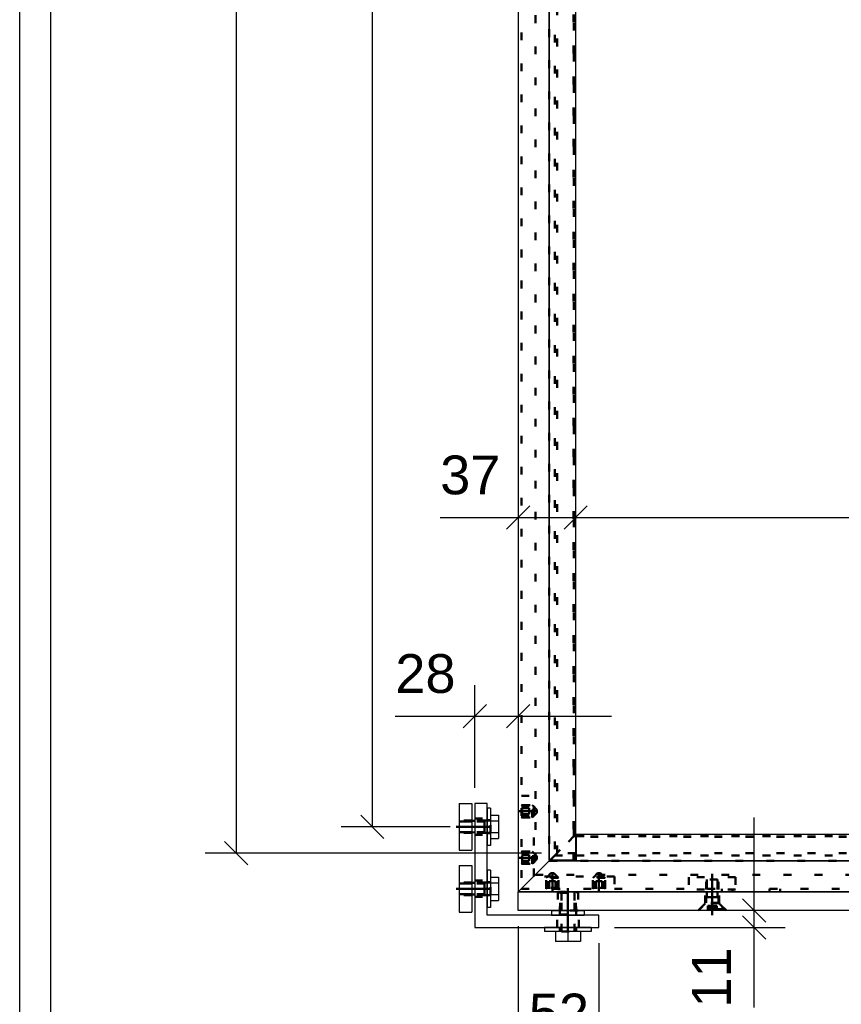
# Model space of a CAD drawing. Header units: millimetres. Extents: x -30 to 390, y -521 to -224.
# Tile 2 of 19: x -25 to 28, y -455 to -391. Entities that reach past the tile are written whole.
import ezdxf

# ---------------------------------------------------------------- set-up
doc = ezdxf.new("R2010")
doc.units = ezdxf.units.MM
doc.linetypes.add('DOT', pattern=[2, 0.5, -1.5])
doc.linetypes.add('STRICHPUNKT2', pattern=[18.5, 10, -4, 0.5, -4])
doc.layers.get('0').update_dxf_attribs({"linetype": 'CONTINUOUS'})
for name, color, linetype in [('DIM49', 4, 'CONTINUOUS'), ('LE_RED', 1, 'CONTINUOUS'), ('TXT_DIM49', 2, 'CONTINUOUS')]:
    doc.layers.add(name, color=color, linetype=linetype)
doc.layers.add('LE_ALL', color=7, linetype='CONTINUOUS', lineweight=50)
doc.styles.add('ARIAL', font='arial.ttf')

# ---------------------------------------------------------------- blocks, each defined once
blk = doc.blocks.new('DINA3_00002', base_point=(383, -513.658))
blk.add_line((-23, -513.658), (-23, -230.658))
blk.add_lwpolyline([(-25, -515.658), (-25, -228.658), (385, -228.658)])
blk = doc.blocks.new('_ZBL0007_00001')
blk.add_blockref('DINA3_00002', (383, -513.658))
blk = doc.blocks.new('1017-1 Connector 90 M8 VERT_00479', base_point=(7.335, -442.494))
at = {"layer": 'LE_ALL', "color": 3, "linetype": 'DOT'}
for p, q in [((7.335, -441.094), (8.135, -441.094)), ((7.335, -441.694), (8.135, -441.694)), ((8.135, -446.294), (8.135, -441.094)), ((7.335, -442.494), (8.135, -442.494)), ((7.335, -444.694), (8.135, -444.694)), ((7.335, -445.494), (8.135, -445.494)), ((13.335, -446.294), (8.135, -446.294)), ((8.935, -447.094), (8.935, -446.294)), ((9.735, -447.094), (9.735, -446.294)), ((11.935, -447.094), (11.935, -446.294)), ((12.735, -447.094), (12.735, -446.294)), ((13.335, -446.294), (13.335, -447.094))]:
    blk.add_line(p, q, dxfattribs=at)
blk = doc.blocks.new('DIN 13-M8_00481', base_point=(8.995, -447.094))
at = {"layer": 'LE_ALL', "color": 3, "linetype": 'DOT'}
for p, q in [((8.935, -447.094), (8.935, -446.294)), ((8.995, -447.094), (8.995, -446.294)), ((9.675, -447.094), (9.675, -446.294)), ((9.735, -447.094), (9.735, -446.294)), ((11.935, -447.094), (11.935, -446.294)), ((11.995, -447.094), (11.995, -446.294)), ((12.675, -447.094), (12.675, -446.294)), ((12.735, -447.094), (12.735, -446.294))]:
    blk.add_line(p, q, dxfattribs=at)
blk = doc.blocks.new('DIN 13-M8_00480')
blk.add_blockref('DIN 13-M8_00481', (8.995, -447.094))
blk = doc.blocks.new('_00483', base_point=(9.335, -447.294))
at = {"layer": 'LE_ALL', "color": 1, "linetype": 'STRICHPUNKT2'}
for p, q in [((7.135, -442.094), (8.335, -442.094)), ((7.135, -445.094), (8.335, -445.094)), ((9.335, -447.294), (9.335, -446.094)), ((12.335, -447.294), (12.335, -446.094))]:
    blk.add_line(p, q, dxfattribs=at)
blk = doc.blocks.new('_00482')
blk.add_blockref('_00483', (9.335, -447.294))
blk = doc.blocks.new('DIN 13-M8_00485', base_point=(7.335, -441.754))
at = {"layer": 'LE_ALL', "color": 3, "linetype": 'DOT'}
for p, q in [((7.335, -441.694), (8.135, -441.694)), ((7.335, -441.754), (8.135, -441.754)), ((7.335, -442.434), (8.135, -442.434)), ((7.335, -442.494), (8.135, -442.494)), ((7.335, -444.694), (8.135, -444.694)), ((7.335, -444.754), (8.135, -444.754)), ((7.335, -445.434), (8.135, -445.434)), ((7.335, -445.494), (8.135, -445.494))]:
    blk.add_line(p, q, dxfattribs=at)
blk = doc.blocks.new('DIN 13-M8_00484')
blk.add_blockref('DIN 13-M8_00485', (7.335, -441.754))
blk = doc.blocks.new('1017-1 Connector 90 M8 VERT_00478')
for name, p in [('1017-1 Connector 90 M8 VERT_00479', (7.335, -442.494)), ('DIN 13-M8_00484', (0, 0)), ('_00482', (0, 0)), ('DIN 13-M8_00480', (0, 0))]:
    blk.add_blockref(name, p)
blk = doc.blocks.new('Stelschroef met punt (ISO 4027 - DIN 914)-M8x10_00487', base_point=(7.835, -442.294))
at = {"layer": 'LE_ALL', "color": 3, "linetype": 'DOT'}
for p, q in [((7.335, -441.754), (8.095, -441.754)), ((7.835, -441.894), (7.335, -441.894)), ((7.835, -442.094), (7.335, -442.094)), ((7.835, -442.294), (7.335, -442.294)), ((8.095, -442.434), (8.095, -441.754)), ((8.095, -441.754), (8.335, -441.994))]:
    blk.add_line(p, q, dxfattribs=at)
for points in [[(7.335, -442.434), (8.095, -442.434), (8.335, -442.194), (8.335, -441.994)], [(7.835, -442.294), (7.835, -442.094), (7.835, -441.894)]]:
    blk.add_lwpolyline(points, dxfattribs=at)
blk = doc.blocks.new('GEWINDE_00489', base_point=(7.335, -441.754))
at = {"layer": 'LE_ALL', "color": 3, "linetype": 'DOT'}
for p, q in [((7.395, -441.694), (7.335, -441.754)), ((7.395, -441.694), (8.035, -441.694)), ((7.395, -442.494), (7.395, -441.694)), ((8.035, -442.494), (8.035, -441.694)), ((8.035, -441.694), (8.095, -441.754)), ((7.335, -441.754), (8.095, -441.754)), ((7.335, -442.434), (8.095, -442.434)), ((7.395, -442.494), (7.335, -442.434))]:
    blk.add_line(p, q, dxfattribs=at)
blk.add_lwpolyline([(7.395, -442.494), (8.035, -442.494), (8.095, -442.434), (8.095, -441.754)], dxfattribs=at)
blk = doc.blocks.new('GEWINDE_00488')
blk.add_blockref('GEWINDE_00489', (7.335, -441.754))
blk = doc.blocks.new('Stelschroef met punt (ISO 4027 - DIN 914)-M8x10_00486')
for name, p in [('GEWINDE_00488', (0, 0)), ('Stelschroef met punt (ISO 4027 - DIN 914)-M8x10_00487', (7.835, -442.294))]:
    blk.add_blockref(name, p)
blk = doc.blocks.new('Stelschroef met punt (ISO 4027 - DIN 914)-M8x10_00491', base_point=(7.835, -445.294))
at = {"layer": 'LE_ALL', "color": 3, "linetype": 'DOT'}
for p, q in [((7.335, -444.754), (8.095, -444.754)), ((8.095, -445.434), (8.095, -444.754)), ((8.095, -444.754), (8.335, -444.994)), ((7.835, -444.894), (7.335, -444.894)), ((7.835, -445.094), (7.335, -445.094)), ((7.835, -445.294), (7.335, -445.294))]:
    blk.add_line(p, q, dxfattribs=at)
for points in [[(7.335, -445.434), (8.095, -445.434), (8.335, -445.194), (8.335, -444.994)], [(7.835, -445.294), (7.835, -445.094), (7.835, -444.894)]]:
    blk.add_lwpolyline(points, dxfattribs=at)
blk = doc.blocks.new('GEWINDE_00493', base_point=(7.335, -444.754))
at = {"layer": 'LE_ALL', "color": 3, "linetype": 'DOT'}
for p, q in [((7.395, -444.694), (7.335, -444.754)), ((7.335, -444.754), (8.095, -444.754)), ((7.395, -444.694), (8.035, -444.694)), ((7.395, -445.494), (7.395, -444.694)), ((8.035, -445.494), (8.035, -444.694)), ((8.035, -444.694), (8.095, -444.754)), ((7.335, -445.434), (8.095, -445.434)), ((7.395, -445.494), (7.335, -445.434))]:
    blk.add_line(p, q, dxfattribs=at)
blk.add_lwpolyline([(7.395, -445.494), (8.035, -445.494), (8.095, -445.434), (8.095, -444.754)], dxfattribs=at)
blk = doc.blocks.new('GEWINDE_00492')
blk.add_blockref('GEWINDE_00493', (7.335, -444.754))
blk = doc.blocks.new('Stelschroef met punt (ISO 4027 - DIN 914)-M8x10_00490')
for name, p in [('GEWINDE_00492', (0, 0)), ('Stelschroef met punt (ISO 4027 - DIN 914)-M8x10_00491', (7.835, -445.294))]:
    blk.add_blockref(name, p)
blk = doc.blocks.new('Stelschroef met punt (ISO 4027 - DIN 914)-M8x10_00495', base_point=(9.535, -446.594))
at = {"layer": 'LE_ALL', "color": 3, "linetype": 'DOT'}
for p, q in [((8.995, -446.334), (9.235, -446.094)), ((9.675, -446.334), (8.995, -446.334)), ((8.995, -447.094), (8.995, -446.334)), ((9.135, -446.594), (9.135, -447.094)), ((9.335, -446.594), (9.335, -447.094)), ((9.535, -446.594), (9.535, -447.094))]:
    blk.add_line(p, q, dxfattribs=at)
for points in [[(9.675, -447.094), (9.675, -446.334), (9.435, -446.094), (9.235, -446.094)], [(9.535, -446.594), (9.335, -446.594), (9.135, -446.594)]]:
    blk.add_lwpolyline(points, dxfattribs=at)
blk = doc.blocks.new('GEWINDE_00497', base_point=(8.995, -447.094))
at = {"layer": 'LE_ALL', "color": 3, "linetype": 'DOT'}
for p, q in [((8.935, -446.394), (8.995, -446.334)), ((9.735, -446.394), (8.935, -446.394)), ((8.935, -447.034), (8.935, -446.394)), ((8.995, -447.094), (8.995, -446.334)), ((9.675, -447.094), (9.675, -446.334)), ((9.735, -447.034), (8.935, -447.034)), ((8.935, -447.034), (8.995, -447.094)), ((9.735, -447.034), (9.675, -447.094))]:
    blk.add_line(p, q, dxfattribs=at)
blk.add_lwpolyline([(9.735, -447.034), (9.735, -446.394), (9.675, -446.334), (8.995, -446.334)], dxfattribs=at)
blk = doc.blocks.new('GEWINDE_00496')
blk.add_blockref('GEWINDE_00497', (8.995, -447.094))
blk = doc.blocks.new('Stelschroef met punt (ISO 4027 - DIN 914)-M8x10_00494')
for name, p in [('Stelschroef met punt (ISO 4027 - DIN 914)-M8x10_00495', (9.535, -446.594)), ('GEWINDE_00496', (0, 0))]:
    blk.add_blockref(name, p)
blk = doc.blocks.new('Stelschroef met punt (ISO 4027 - DIN 914)-M8x10_00499', base_point=(12.535, -446.594))
at = {"layer": 'LE_ALL', "color": 3, "linetype": 'DOT'}
for p, q in [((11.995, -446.334), (12.235, -446.094)), ((12.675, -446.334), (11.995, -446.334)), ((11.995, -447.094), (11.995, -446.334)), ((12.135, -446.594), (12.135, -447.094)), ((12.335, -446.594), (12.335, -447.094)), ((12.535, -446.594), (12.535, -447.094))]:
    blk.add_line(p, q, dxfattribs=at)
for points in [[(12.675, -447.094), (12.675, -446.334), (12.435, -446.094), (12.235, -446.094)], [(12.535, -446.594), (12.335, -446.594), (12.135, -446.594)]]:
    blk.add_lwpolyline(points, dxfattribs=at)
blk = doc.blocks.new('GEWINDE_00501', base_point=(11.995, -447.094))
at = {"layer": 'LE_ALL', "color": 3, "linetype": 'DOT'}
for p, q in [((11.935, -446.394), (11.995, -446.334)), ((12.735, -446.394), (11.935, -446.394)), ((11.935, -447.034), (11.935, -446.394)), ((11.995, -447.094), (11.995, -446.334)), ((12.675, -447.094), (12.675, -446.334)), ((12.735, -447.034), (11.935, -447.034)), ((11.935, -447.034), (11.995, -447.094)), ((12.735, -447.034), (12.675, -447.094))]:
    blk.add_line(p, q, dxfattribs=at)
blk.add_lwpolyline([(12.735, -447.034), (12.735, -446.394), (12.675, -446.334), (11.995, -446.334)], dxfattribs=at)
blk = doc.blocks.new('GEWINDE_00500')
blk.add_blockref('GEWINDE_00501', (11.995, -447.094))
blk = doc.blocks.new('Stelschroef met punt (ISO 4027 - DIN 914)-M8x10_00498')
for name, p in [('Stelschroef met punt (ISO 4027 - DIN 914)-M8x10_00499', (12.535, -446.594)), ('GEWINDE_00500', (0, 0))]:
    blk.add_blockref(name, p)
blk = doc.blocks.new('Hoeklijn + montage_00477')
for name in ['1017-1 Connector 90 M8 VERT_00478', 'Stelschroef met punt (ISO 4027 - DIN 914)-M8x10_00486', 'Stelschroef met punt (ISO 4027 - DIN 914)-M8x10_00490', 'Stelschroef met punt (ISO 4027 - DIN 914)-M8x10_00494', 'Stelschroef met punt (ISO 4027 - DIN 914)-M8x10_00498']:
    blk.add_blockref(name, (0, 0))
blk = doc.blocks.new('Montage_00451')
blk.add_blockref('Hoeklijn + montage_00477', (0, 0))
blk = doc.blocks.new('_D32', base_point=(-12.544, -382.333))
at = {"layer": 'DIM49', "color": 1}
for p, q in [((-11.044, -312.194), (-11.044, -444.794)), ((-11.794, -444.044), (-10.294, -445.544)), ((8.635, -444.794), (-13.044, -444.794))]:
    blk.add_line(p, q, dxfattribs=at)
blk = doc.blocks.new('Gelaagd glas 4.4.1_ matte folie_00554', base_point=(10.835, -312.194))
blk.add_line((10.885, -444.794), (10.835, -444.794))
at = {"layer": 'LE_ALL', "color": 3, "linetype": 'DOT'}
for p, q in [((9.635, -444.794), (9.635, -312.194)), ((10.835, -444.794), (9.635, -444.794))]:
    blk.add_line(p, q, dxfattribs=at)
blk.add_lwpolyline([(76.285, -444.794), (10.885, -444.794)], dxfattribs=at)
blk.add_blockref('_D32', (-12.544, -382.333))
blk = doc.blocks.new('Gelaagd glas 4.4.1_ matte folie_00553')
blk.add_blockref('Gelaagd glas 4.4.1_ matte folie_00554', (10.835, -312.194))
blk = doc.blocks.new('Glas_00552')
blk.add_blockref('Gelaagd glas 4.4.1_ matte folie_00553', (0, 0))
blk = doc.blocks.new('PV-SCHERM PROFIEL 60X37_00557', base_point=(8.235, -446.194))
for p, q in [((10.835, -443.594), (10.885, -443.594)), ((76.285, -443.594), (76.335, -443.594)), ((76.285, -443.708), (76.335, -443.708)), ((9.135, -445.294), (7.135, -447.294)), ((9.185, -445.244), (9.135, -445.294)), ((9.135, -445.294), (78.035, -445.294)), ((76.285, -444.943), (76.335, -444.943)), ((78.035, -445.294), (77.985, -445.244)), ((80.035, -447.294), (78.035, -445.294)), ((7.135, -447.294), (80.035, -447.294))]:
    blk.add_line(p, q)
for points in [[(10.835, -443.708), (10.885, -443.708)], [(10.835, -444.943), (10.885, -444.943)]]:
    blk.add_lwpolyline(points)
at = {"layer": 'LE_ALL', "color": 3, "linetype": 'DOT'}
for p, q in [((10.835, -443.594), (10.721, -443.708)), ((76.449, -443.708), (76.335, -443.594)), ((10.721, -443.708), (9.485, -444.943)), ((76.335, -443.708), (76.449, -443.708)), ((77.684, -444.943), (76.449, -443.708)), ((9.135, -445.294), (78.035, -445.294)), ((9.485, -444.943), (9.185, -445.244)), ((76.335, -444.943), (77.684, -444.943)), ((77.985, -445.244), (77.684, -444.943)), ((8.235, -446.194), (78.935, -446.194)), ((7.335, -447.094), (20.935, -447.094)), ((20.257, -447.294), (20.257, -447.094)), ((20.935, -447.094), (20.935, -447.294)), ((23.335, -447.094), (79.835, -447.094)), ((23.335, -447.094), (23.335, -447.294)), ((24.013, -447.094), (24.013, -447.294))]:
    blk.add_line(p, q, dxfattribs=at)
for points in [[(10.721, -443.708), (10.835, -443.708)], [(10.885, -443.708), (76.285, -443.708)], [(9.485, -444.943), (10.835, -444.943)], [(10.885, -444.943), (76.285, -444.943)]]:
    blk.add_lwpolyline(points, dxfattribs=at)
blk = doc.blocks.new('PV-SCHERM PROFIEL 60X37_00556')
blk.add_blockref('PV-SCHERM PROFIEL 60X37_00557', (8.235, -446.194))
blk = doc.blocks.new('_D15', base_point=(2.101, -421.667))
at = {"layer": 'DIM49', "color": 1}
for p, q in [((6.385, -423.917), (7.885, -422.417)), ((11.585, -422.417), (10.085, -423.917)), ((2.101, -423.167), (16.835, -423.167))]:
    blk.add_line(p, q, dxfattribs=at)
at = {"layer": 'TXT_DIM49', "style": 'ARIAL'}
blk.add_text('37', height=2.5, dxfattribs=at).set_placement((2.101, -421.667))
blk = doc.blocks.new('_D16', base_point=(40.705, -421.667))
at = {"layer": 'DIM49', "color": 1}
for p, q in [((11.585, -422.417), (10.085, -423.917)), ((75.585, -423.917), (77.085, -422.417)), ((10.835, -423.167), (76.335, -423.167))]:
    blk.add_line(p, q, dxfattribs=at)
at = {"layer": 'TXT_DIM49', "style": 'ARIAL'}
blk.add_text('655', height=2.5, dxfattribs=at).set_placement((40.705, -421.667))
blk = doc.blocks.new('PV-SCHERM PROFIEL 60X37_00563', base_point=(8.235, -310.794))
for p, q in [((7.135, -309.694), (7.135, -447.294)), ((9.135, -311.694), (9.135, -445.294)), ((7.135, -447.294), (9.135, -445.294)), ((9.135, -445.294), (9.185, -445.244))]:
    blk.add_line(p, q)
at = {"layer": 'LE_ALL', "color": 3, "linetype": 'DOT'}
for p, q in [((8.235, -310.794), (8.235, -446.194)), ((9.135, -311.694), (9.135, -445.294)), ((9.485, -312.044), (9.485, -444.943)), ((10.721, -313.28), (10.721, -443.708)), ((7.335, -335.894), (7.335, -447.094)), ((10.721, -443.708), (10.835, -443.594)), ((9.485, -444.943), (10.721, -443.708)), ((9.185, -445.244), (9.485, -444.943))]:
    blk.add_line(p, q, dxfattribs=at)
for name, p in [('_D15', (2.101, -421.667)), ('_D16', (40.705, -421.667))]:
    blk.add_blockref(name, p)
blk = doc.blocks.new('PV-SCHERM PROFIEL 60X37_00562')
blk.add_blockref('PV-SCHERM PROFIEL 60X37_00563', (8.235, -310.794))
blk = doc.blocks.new('GLASLAT T.B.V. PV-SCHERM_00568', base_point=(76.285, -443.714))
for q in [(10.885, -443.594), (76.285, -445.294)]:
    blk.add_line((76.285, -443.594), q)
blk.add_lwpolyline([(76.285, -445.294), (10.885, -445.294), (10.885, -443.594)])
at = {"layer": 'LE_ALL', "color": 3, "linetype": 'DOT'}
for p, q in [((76.285, -443.714), (10.885, -443.714)), ((76.285, -443.744), (10.885, -443.744))]:
    blk.add_line(p, q, dxfattribs=at)
blk = doc.blocks.new('GLASLAT T.B.V. PV-SCHERM_00567')
blk.add_blockref('GLASLAT T.B.V. PV-SCHERM_00568', (76.285, -443.714))
blk = doc.blocks.new('GLASLAT T.B.V. PV-SCHERM_00570', base_point=(10.715, -445.244))
for q in [(10.835, -311.744), (9.135, -445.244)]:
    blk.add_line((10.835, -445.244), q)
blk.add_lwpolyline([(9.135, -445.244), (9.135, -311.744), (10.835, -311.744)])
at = {"layer": 'LE_ALL', "color": 3, "linetype": 'DOT'}
for p, q in [((10.685, -445.244), (10.685, -311.744)), ((10.715, -445.244), (10.715, -311.744))]:
    blk.add_line(p, q, dxfattribs=at)
blk = doc.blocks.new('GLASLAT T.B.V. PV-SCHERM_00569')
blk.add_blockref('GLASLAT T.B.V. PV-SCHERM_00570', (10.715, -445.244))
blk = doc.blocks.new('Glaslatten_00564')
for name in ['GLASLAT T.B.V. PV-SCHERM_00569', 'GLASLAT T.B.V. PV-SCHERM_00567']:
    blk.add_blockref(name, (0, 0))
blk = doc.blocks.new('Profielen_00555')
for name in ['PV-SCHERM PROFIEL 60X37_00562', 'Glaslatten_00564', 'PV-SCHERM PROFIEL 60X37_00556']:
    blk.add_blockref(name, (0, 0))
blk = doc.blocks.new('_D18', base_point=(-3.772, -382.333))
at = {"layer": 'DIM49', "color": 1}
for p, q in [((-2.272, -313.894), (-2.272, -443.094)), ((-3.022, -442.344), (-1.522, -443.844)), ((2.735, -443.094), (-4.272, -443.094))]:
    blk.add_line(p, q, dxfattribs=at)
blk = doc.blocks.new('1011 Moerblok M8_00597', base_point=(4.135, -313.494))
blk.add_blockref('_D18', (-3.772, -382.333))
blk = doc.blocks.new('1011 Moerblok M8_00596')
blk.add_blockref('1011 Moerblok M8_00597', (4.135, -313.494))
blk = doc.blocks.new('Montage baluster_00595')
blk.add_blockref('1011 Moerblok M8_00596', (0, 0))
blk = doc.blocks.new('Koppelhoek scherm - 60x37_00581')
blk.add_blockref('Montage baluster_00595', (0, 0))
blk = doc.blocks.new('Ophanging boven_00574')
blk.add_blockref('Koppelhoek scherm - 60x37_00581', (0, 0))
blk = doc.blocks.new('_D11', base_point=(7.815, -456.35))
at = {"layer": 'DIM49', "color": 1}
for p, q in [((7.135, -449.494), (7.135, -459.85)), ((12.335, -450.594), (12.335, -459.85)), ((7.885, -457.1), (6.385, -458.6)), ((11.585, -458.6), (13.085, -457.1)), ((7.135, -457.85), (12.335, -457.85))]:
    blk.add_line(p, q, dxfattribs=at)
at = {"layer": 'TXT_DIM49', "style": 'ARIAL'}
blk.add_text('52', height=2.5, dxfattribs=at).set_placement((7.815, -456.35))
blk = doc.blocks.new('_D12', base_point=(43.305, -456.35))
at = {"layer": 'DIM49', "color": 1}
for p, q in [((80.035, -449.494), (80.035, -459.85)), ((12.335, -450.594), (12.335, -459.85)), ((13.085, -457.1), (11.585, -458.6)), ((79.285, -458.6), (80.785, -457.1)), ((12.335, -457.85), (80.035, -457.85))]:
    blk.add_line(p, q, dxfattribs=at)
at = {"layer": 'TXT_DIM49', "style": 'ARIAL'}
blk.add_text('677', height=2.5, dxfattribs=at).set_placement((43.305, -456.35))
blk = doc.blocks.new('Strip 60x12_00651', base_point=(20.085, -448.029))
blk.add_line((80.035, -447.294), (7.135, -447.294))
blk.add_lwpolyline([(80.035, -448.494), (7.135, -448.494), (7.135, -447.294)])
at = {"layer": 'LE_ALL', "color": 3, "linetype": 'DOT'}
for p, q in [((9.835, -448.494), (9.835, -447.294)), ((10.835, -448.494), (10.835, -447.294)), ((20.085, -448.029), (20.085, -447.294)), ((20.085, -448.029), (19.185, -448.029)), ((20.55, -448.494), (20.085, -448.029))]:
    blk.add_line(p, q, dxfattribs=at)
blk.add_lwpolyline([(18.72, -448.494), (19.185, -448.029), (19.185, -447.294)], dxfattribs=at)
for name, p in [('_D11', (7.815, -456.35)), ('_D12', (43.305, -456.35))]:
    blk.add_blockref(name, p)
blk = doc.blocks.new('DIN 13-M10_00653', base_point=(10.76, -448.494))
at = {"layer": 'LE_ALL', "color": 3, "linetype": 'DOT'}
for p, q in [((9.835, -448.494), (9.835, -447.294)), ((9.91, -448.494), (9.91, -447.294)), ((10.76, -448.494), (10.76, -447.294)), ((10.835, -448.494), (10.835, -447.294))]:
    blk.add_line(p, q, dxfattribs=at)
blk = doc.blocks.new('DIN 13-M10_00652')
blk.add_blockref('DIN 13-M10_00653', (10.76, -448.494))
blk = doc.blocks.new('_00655', base_point=(10.335, -448.744))
at = {"layer": 'LE_ALL', "color": 1, "linetype": 'STRICHPUNKT2'}
for p, q in [((10.335, -448.744), (10.335, -447.044)), ((19.635, -448.794), (19.635, -446.994)), ((43.585, -448.794), (43.585, -446.994)), ((67.535, -448.794), (67.535, -446.994))]:
    blk.add_line(p, q, dxfattribs=at)
blk = doc.blocks.new('_00654')
blk.add_blockref('_00655', (10.335, -448.744))
blk = doc.blocks.new('Strip 60x12_00650')
for name, p in [('Strip 60x12_00651', (20.085, -448.029)), ('DIN 13-M10_00652', (0, 0)), ('_00654', (0, 0))]:
    blk.add_blockref(name, p)
blk = doc.blocks.new('_D13', base_point=(20.835, -454.754))
at = {"layer": 'DIM49', "color": 1}
for p, q in [((22.335, -454.754), (22.335, -442.494)), ((21.585, -447.744), (23.085, -449.244)), ((23.085, -450.344), (21.585, -448.844)), ((13.335, -449.594), (24.335, -449.594))]:
    blk.add_line(p, q, dxfattribs=at)
at = {"layer": 'TXT_DIM49', "style": 'ARIAL'}
blk.add_text('11', height=2.5, rotation=90.00021, dxfattribs=at).set_placement((20.835, -454.754))
blk = doc.blocks.new('_D14', base_point=(-0.792, -434.468))
at = {"layer": 'DIM49', "color": 1}
for p, q in [((4.335, -440.594), (4.335, -433.968)), ((3.585, -436.718), (5.085, -435.218)), ((7.885, -435.218), (6.385, -436.718)), ((-0.792, -435.968), (13.135, -435.968))]:
    blk.add_line(p, q, dxfattribs=at)
at = {"layer": 'TXT_DIM49', "style": 'ARIAL'}
blk.add_text('28', height=2.5, dxfattribs=at).set_placement((-0.792, -434.468))
blk = doc.blocks.new('Hoeklijn 80x80x8_00659', base_point=(4.335, -442.569))
blk.add_lwpolyline([(4.335, -449.594), (12.335, -449.594), (12.335, -448.794), (5.135, -448.794), (5.135, -441.594), (4.335, -441.594)], close=True)
at = {"layer": 'LE_ALL', "color": 3, "linetype": 'DOT'}
for p, q in [((4.335, -442.569), (5.135, -442.569)), ((4.335, -443.619), (5.135, -443.619)), ((4.335, -446.569), (5.135, -446.569)), ((4.335, -447.619), (5.135, -447.619)), ((9.635, -449.594), (9.635, -448.794)), ((11.035, -449.594), (11.035, -448.794))]:
    blk.add_line(p, q, dxfattribs=at)
for name, p in [('_D14', (-0.792, -434.468)), ('_D13', (20.835, -454.754))]:
    blk.add_blockref(name, p)
blk = doc.blocks.new('_00661', base_point=(10.335, -449.894))
at = {"layer": 'LE_ALL', "color": 1, "linetype": 'STRICHPUNKT2'}
for p, q in [((4.072, -443.094), (5.397, -443.094)), ((4.072, -447.094), (5.397, -447.094)), ((10.335, -449.894), (10.335, -448.494))]:
    blk.add_line(p, q, dxfattribs=at)
blk = doc.blocks.new('_00660')
blk.add_blockref('_00661', (10.335, -449.894))
blk = doc.blocks.new('Hoeklijn 80x80x8_00658')
for name, p in [('Hoeklijn 80x80x8_00659', (4.335, -442.569)), ('_00660', (0, 0))]:
    blk.add_blockref(name, p)
blk = doc.blocks.new('Glijlager Skiffy_00665', base_point=(9.81, -447.344))
for p, q in [((9.285, -448.494), (11.385, -448.494)), ((9.285, -448.494), (9.285, -448.794)), ((11.385, -448.494), (11.385, -448.794)), ((9.285, -448.794), (11.385, -448.794))]:
    blk.add_line(p, q)
at = {"layer": 'LE_ALL', "color": 3, "linetype": 'DOT'}
for p, q in [((9.685, -447.294), (10.985, -447.294)), ((9.685, -447.294), (9.685, -448.494)), ((9.76, -447.294), (9.81, -447.344)), ((9.81, -447.344), (10.86, -447.344)), ((9.81, -448.744), (9.81, -447.344)), ((10.91, -447.294), (10.86, -447.344)), ((10.86, -448.744), (10.86, -447.344)), ((10.985, -447.294), (10.985, -448.494)), ((10.985, -448.494), (9.685, -448.494)), ((9.76, -448.794), (9.81, -448.744)), ((9.81, -448.744), (10.86, -448.744)), ((10.91, -448.794), (10.86, -448.744))]:
    blk.add_line(p, q, dxfattribs=at)
blk = doc.blocks.new('Glijlager Skiffy_00664')
blk.add_blockref('Glijlager Skiffy_00665', (9.81, -447.344))
blk = doc.blocks.new('Carrosseriering (ISO 7093)-M10_00667', base_point=(10.86, -449.844))
for p, q in [((8.835, -449.594), (8.835, -449.844)), ((11.835, -449.594), (8.835, -449.594)), ((11.835, -449.844), (8.835, -449.844)), ((11.835, -449.594), (11.835, -449.844))]:
    blk.add_line(p, q)
at = {"layer": 'LE_ALL', "color": 3, "linetype": 'DOT'}
for p, q in [((9.81, -449.844), (9.81, -449.594)), ((10.86, -449.844), (10.86, -449.594))]:
    blk.add_line(p, q, dxfattribs=at)
blk = doc.blocks.new('Carrosseriering (ISO 7093)-M10_00666')
blk.add_blockref('Carrosseriering (ISO 7093)-M10_00667', (10.86, -449.844))
blk = doc.blocks.new('Zeskant tapbout-M10x25 (DIN 933)_00669', base_point=(9.91, -449.844))
for p, q in [((10.335, -449.844), (10.335, -450.484)), ((11.135, -449.844), (10.335, -449.844)), ((11.135, -449.844), (11.135, -450.484)), ((10.335, -450.484), (9.535, -450.484)), ((11.135, -450.484), (10.335, -450.484))]:
    blk.add_line(p, q)
blk.add_lwpolyline([(10.335, -449.844), (9.535, -449.844), (9.535, -450.484)])
at = {"layer": 'LE_ALL', "color": 3, "linetype": 'DOT'}
for p, q in [((9.91, -447.344), (9.91, -449.594)), ((10.76, -447.344), (10.76, -449.594)), ((9.91, -449.594), (9.91, -449.844)), ((9.91, -449.844), (10.76, -449.844)), ((10.76, -449.594), (10.76, -449.844))]:
    blk.add_line(p, q, dxfattribs=at)
blk = doc.blocks.new('Zeskant tapbout-M10x25 (DIN 933)_00668')
blk.add_blockref('Zeskant tapbout-M10x25 (DIN 933)_00669', (9.91, -449.844))
blk = doc.blocks.new('Bev. Tapbout M10x25_00662')
for name in ['Glijlager Skiffy_00664', 'Zeskant tapbout-M10x25 (DIN 933)_00668', 'Carrosseriering (ISO 7093)-M10_00666']:
    blk.add_blockref(name, (0, 0))
blk = doc.blocks.new('1011 Moerblok M8_00672', base_point=(4.135, -446.694))
for p, q in [((3.335, -445.594), (4.135, -445.594)), ((4.135, -445.594), (4.135, -448.594))]:
    blk.add_line(p, q)
blk.add_lwpolyline([(3.335, -445.594), (3.335, -448.594), (4.135, -448.594)])
at = {"layer": 'LE_ALL', "color": 3, "linetype": 'DOT'}
for p, q in [((4.135, -446.694), (3.335, -446.694)), ((4.135, -447.494), (3.335, -447.494))]:
    blk.add_line(p, q, dxfattribs=at)
blk = doc.blocks.new('DIN 13-M8_00674', base_point=(4.135, -447.434))
at = {"layer": 'LE_ALL', "color": 3, "linetype": 'DOT'}
for p, q in [((4.135, -446.694), (3.335, -446.694)), ((4.135, -446.754), (3.335, -446.754)), ((4.135, -447.434), (3.335, -447.434)), ((4.135, -447.494), (3.335, -447.494))]:
    blk.add_line(p, q, dxfattribs=at)
blk = doc.blocks.new('DIN 13-M8_00673')
blk.add_blockref('DIN 13-M8_00674', (4.135, -447.434))
blk = doc.blocks.new('_00676', base_point=(4.335, -447.094))
at = {"layer": 'LE_ALL', "color": 1, "linetype": 'STRICHPUNKT2'}
blk.add_line((4.335, -447.094), (3.135, -447.094), dxfattribs=at)
blk = doc.blocks.new('_00675')
blk.add_blockref('_00676', (4.335, -447.094))
blk = doc.blocks.new('1011 Moerblok M8_00671')
for name, p in [('1011 Moerblok M8_00672', (4.135, -446.694)), ('DIN 13-M8_00673', (0, 0)), ('_00675', (0, 0))]:
    blk.add_blockref(name, p)
blk = doc.blocks.new('Carrosseriering M8 (ISO 7093 _ DIN 9021)_00678', base_point=(5.135, -446.674))
for p, q in [((5.135, -445.894), (5.135, -448.294)), ((5.335, -445.894), (5.135, -445.894)), ((5.335, -445.894), (5.335, -448.294)), ((5.335, -448.294), (5.135, -448.294))]:
    blk.add_line(p, q)
at = {"layer": 'LE_ALL', "color": 3, "linetype": 'DOT'}
for p, q in [((5.135, -446.674), (5.335, -446.674)), ((5.135, -447.514), (5.335, -447.514))]:
    blk.add_line(p, q, dxfattribs=at)
blk = doc.blocks.new('Carrosseriering M8 (ISO 7093 _ DIN 9021)_00677')
blk.add_blockref('Carrosseriering M8 (ISO 7093 _ DIN 9021)_00678', (5.135, -446.674))
blk = doc.blocks.new('Zeskant tapbout-M8x20 (DIN 933)_00680', base_point=(4.96, -446.754))
for p, q in [((5.335, -446.343), (5.865, -446.343)), ((5.335, -446.718), (5.865, -446.718)), ((5.865, -446.343), (5.865, -446.718)), ((5.335, -447.469), (5.335, -447.844)), ((5.335, -447.844), (5.865, -447.844))]:
    blk.add_line(p, q)
for points in [[(5.335, -446.343), (5.335, -446.718), (5.335, -447.469), (5.865, -447.469)], [(5.865, -446.718), (5.865, -447.469), (5.865, -447.844)]]:
    blk.add_lwpolyline(points)
at = {"layer": 'LE_ALL', "color": 3, "linetype": 'DOT'}
for p, q in [((3.335, -446.754), (4.96, -446.754)), ((4.96, -446.754), (4.96, -447.434)), ((5.335, -447.494), (5.335, -446.694)), ((3.335, -447.434), (4.96, -447.434)), ((4.96, -447.494), (5.335, -447.494))]:
    blk.add_line(p, q, dxfattribs=at)
blk.add_lwpolyline([(4.96, -447.494), (4.96, -446.694), (5.335, -446.694)], dxfattribs=at)
blk = doc.blocks.new('GEWINDE_00682', base_point=(4.135, -446.754))
for p, q in [((4.335, -446.694), (4.135, -446.694)), ((4.335, -447.494), (4.135, -447.494))]:
    blk.add_line(p, q)
at = {"layer": 'LE_ALL', "color": 3, "linetype": 'DOT'}
for p, q in [((4.135, -446.694), (3.335, -446.694)), ((4.135, -446.754), (3.335, -446.754)), ((4.96, -446.694), (4.96, -447.494)), ((4.135, -447.434), (3.335, -447.434)), ((4.135, -447.494), (3.335, -447.494))]:
    blk.add_line(p, q, dxfattribs=at)
for points in [[(4.96, -446.694), (4.335, -446.694)], [(4.96, -446.754), (4.335, -446.754)], [(4.96, -447.434), (4.335, -447.434)], [(4.96, -447.494), (4.335, -447.494)]]:
    blk.add_lwpolyline(points, dxfattribs=at)
at = {"layer": 'LE_RED'}
for p, q in [((4.335, -446.754), (4.135, -446.754)), ((4.335, -447.434), (4.135, -447.434))]:
    blk.add_line(p, q, dxfattribs=at)
blk = doc.blocks.new('GEWINDE_00681')
blk.add_blockref('GEWINDE_00682', (4.135, -446.754))
blk = doc.blocks.new('Zeskant tapbout-M8x20 (DIN 933)_00679')
for name, p in [('Zeskant tapbout-M8x20 (DIN 933)_00680', (4.96, -446.754)), ('GEWINDE_00681', (0, 0))]:
    blk.add_blockref(name, p)
blk = doc.blocks.new('Montage baluster_00670')
for name in ['1011 Moerblok M8_00671', 'Carrosseriering M8 (ISO 7093 _ DIN 9021)_00677', 'Zeskant tapbout-M8x20 (DIN 933)_00679']:
    blk.add_blockref(name, (0, 0))
blk = doc.blocks.new('1011 Moerblok M8_00685', base_point=(4.135, -442.694))
for p, q in [((3.335, -441.594), (4.135, -441.594)), ((4.135, -441.594), (4.135, -444.594))]:
    blk.add_line(p, q)
blk.add_lwpolyline([(3.335, -441.594), (3.335, -444.594), (4.135, -444.594)])
at = {"layer": 'LE_ALL', "color": 3, "linetype": 'DOT'}
for p, q in [((4.135, -442.694), (3.335, -442.694)), ((4.135, -443.494), (3.335, -443.494))]:
    blk.add_line(p, q, dxfattribs=at)
blk = doc.blocks.new('DIN 13-M8_00687', base_point=(4.135, -443.434))
at = {"layer": 'LE_ALL', "color": 3, "linetype": 'DOT'}
for p, q in [((4.135, -442.694), (3.335, -442.694)), ((4.135, -442.754), (3.335, -442.754)), ((4.135, -443.434), (3.335, -443.434)), ((4.135, -443.494), (3.335, -443.494))]:
    blk.add_line(p, q, dxfattribs=at)
blk = doc.blocks.new('DIN 13-M8_00686')
blk.add_blockref('DIN 13-M8_00687', (4.135, -443.434))
blk = doc.blocks.new('_00689', base_point=(4.335, -443.094))
at = {"layer": 'LE_ALL', "color": 1, "linetype": 'STRICHPUNKT2'}
blk.add_line((4.335, -443.094), (3.135, -443.094), dxfattribs=at)
blk = doc.blocks.new('_00688')
blk.add_blockref('_00689', (4.335, -443.094))
blk = doc.blocks.new('1011 Moerblok M8_00684')
for name, p in [('1011 Moerblok M8_00685', (4.135, -442.694)), ('DIN 13-M8_00686', (0, 0)), ('_00688', (0, 0))]:
    blk.add_blockref(name, p)
blk = doc.blocks.new('Carrosseriering M8 (ISO 7093 _ DIN 9021)_00691', base_point=(5.135, -442.674))
for p, q in [((5.135, -441.894), (5.135, -444.294)), ((5.335, -441.894), (5.135, -441.894)), ((5.335, -441.894), (5.335, -444.294)), ((5.335, -444.294), (5.135, -444.294))]:
    blk.add_line(p, q)
at = {"layer": 'LE_ALL', "color": 3, "linetype": 'DOT'}
for p, q in [((5.135, -442.674), (5.335, -442.674)), ((5.135, -443.514), (5.335, -443.514))]:
    blk.add_line(p, q, dxfattribs=at)
blk = doc.blocks.new('Carrosseriering M8 (ISO 7093 _ DIN 9021)_00690')
blk.add_blockref('Carrosseriering M8 (ISO 7093 _ DIN 9021)_00691', (5.135, -442.674))
blk = doc.blocks.new('Zeskant tapbout-M8x20 (DIN 933)_00693', base_point=(4.96, -442.754))
for p, q in [((5.335, -442.343), (5.865, -442.343)), ((5.335, -442.718), (5.865, -442.718)), ((5.865, -442.343), (5.865, -442.718)), ((5.335, -443.469), (5.335, -443.844)), ((5.335, -443.844), (5.865, -443.844))]:
    blk.add_line(p, q)
for points in [[(5.335, -442.343), (5.335, -442.718), (5.335, -443.469), (5.865, -443.469)], [(5.865, -442.718), (5.865, -443.469), (5.865, -443.844)]]:
    blk.add_lwpolyline(points)
at = {"layer": 'LE_ALL', "color": 3, "linetype": 'DOT'}
for p, q in [((3.335, -442.754), (4.96, -442.754)), ((4.96, -442.754), (4.96, -443.434)), ((5.335, -443.494), (5.335, -442.694)), ((3.335, -443.434), (4.96, -443.434)), ((4.96, -443.494), (5.335, -443.494))]:
    blk.add_line(p, q, dxfattribs=at)
blk.add_lwpolyline([(4.96, -443.494), (4.96, -442.694), (5.335, -442.694)], dxfattribs=at)
blk = doc.blocks.new('GEWINDE_00695', base_point=(4.135, -442.754))
for p, q in [((4.335, -442.694), (4.135, -442.694)), ((4.335, -443.494), (4.135, -443.494))]:
    blk.add_line(p, q)
at = {"layer": 'LE_ALL', "color": 3, "linetype": 'DOT'}
for p, q in [((4.135, -442.694), (3.335, -442.694)), ((4.135, -442.754), (3.335, -442.754)), ((4.96, -442.694), (4.96, -443.494)), ((4.135, -443.434), (3.335, -443.434)), ((4.135, -443.494), (3.335, -443.494))]:
    blk.add_line(p, q, dxfattribs=at)
for points in [[(4.96, -442.694), (4.335, -442.694)], [(4.96, -442.754), (4.335, -442.754)], [(4.96, -443.434), (4.335, -443.434)], [(4.96, -443.494), (4.335, -443.494)]]:
    blk.add_lwpolyline(points, dxfattribs=at)
at = {"layer": 'LE_RED'}
for p, q in [((4.335, -442.754), (4.135, -442.754)), ((4.335, -443.434), (4.135, -443.434))]:
    blk.add_line(p, q, dxfattribs=at)
blk = doc.blocks.new('GEWINDE_00694')
blk.add_blockref('GEWINDE_00695', (4.135, -442.754))
blk = doc.blocks.new('Zeskant tapbout-M8x20 (DIN 933)_00692')
for name, p in [('Zeskant tapbout-M8x20 (DIN 933)_00693', (4.96, -442.754)), ('GEWINDE_00694', (0, 0))]:
    blk.add_blockref(name, p)
blk = doc.blocks.new('Montage baluster_00683')
for name in ['1011 Moerblok M8_00684', 'Carrosseriering M8 (ISO 7093 _ DIN 9021)_00690', 'Zeskant tapbout-M8x20 (DIN 933)_00692']:
    blk.add_blockref(name, (0, 0))
blk = doc.blocks.new('Koppelhoek scherm - 60x37_00656')
for name in ['Hoeklijn 80x80x8_00658', 'Montage baluster_00683', 'Montage baluster_00670', 'Bev. Tapbout M10x25_00662']:
    blk.add_blockref(name, (0, 0))
blk = doc.blocks.new('1011 Moerblok M8_00699', base_point=(20.035, -447.138))
at = {"layer": 'LE_ALL', "color": 3, "linetype": 'DOT'}
for p, q in [((19.235, -447.138), (19.235, -446.338)), ((20.035, -447.138), (20.035, -446.338)), ((21.135, -446.338), (21.135, -447.138)), ((21.135, -447.138), (18.135, -447.138))]:
    blk.add_line(p, q, dxfattribs=at)
blk.add_lwpolyline([(21.135, -446.338), (18.135, -446.338), (18.135, -447.138)], dxfattribs=at)
blk = doc.blocks.new('DIN 13-M8_00701', base_point=(19.295, -447.138))
at = {"layer": 'LE_ALL', "color": 3, "linetype": 'DOT'}
for p, q in [((19.235, -447.138), (19.235, -446.338)), ((19.295, -447.138), (19.295, -446.338)), ((19.975, -447.138), (19.975, -446.338)), ((20.035, -447.138), (20.035, -446.338))]:
    blk.add_line(p, q, dxfattribs=at)
blk = doc.blocks.new('DIN 13-M8_00700')
blk.add_blockref('DIN 13-M8_00701', (19.295, -447.138))
blk = doc.blocks.new('_00703', base_point=(19.635, -447.338))
at = {"layer": 'LE_ALL', "color": 1, "linetype": 'STRICHPUNKT2'}
blk.add_line((19.635, -447.338), (19.635, -446.138), dxfattribs=at)
blk = doc.blocks.new('_00702')
blk.add_blockref('_00703', (19.635, -447.338))
blk = doc.blocks.new('1011 Moerblok M8_00698')
for name, p in [('_00702', (0, 0)), ('1011 Moerblok M8_00699', (20.035, -447.138)), ('DIN 13-M8_00700', (0, 0))]:
    blk.add_blockref(name, p)
blk = doc.blocks.new('Verzonken kopbout (DIN 7991_ISO 10642)-M8x20_00705', base_point=(19.295, -447.623))
at = {"layer": 'LE_ALL', "color": 3, "linetype": 'DOT'}
for p, q in [((19.295, -446.494), (19.295, -447.294)), ((19.975, -446.494), (19.295, -446.494)), ((19.975, -446.494), (19.975, -447.294)), ((19.295, -447.294), (19.295, -447.623)), ((19.975, -447.294), (19.975, -447.623)), ((18.835, -448.398), (19.235, -447.998)), ((19.235, -447.623), (19.235, -447.998)), ((20.035, -447.623), (19.235, -447.623)), ((19.295, -447.623), (19.975, -447.623)), ((20.035, -447.623), (20.035, -447.998)), ((18.835, -448.398), (18.835, -448.494)), ((20.435, -448.398), (18.835, -448.398)), ((19.346, -448.194), (19.346, -448.494)), ((19.49, -448.194), (19.49, -448.494)), ((19.779, -448.194), (19.779, -448.494)), ((19.923, -448.194), (19.923, -448.494)), ((20.435, -448.398), (20.435, -448.494))]:
    blk.add_line(p, q, dxfattribs=at)
for points in [[(20.435, -448.398), (20.035, -447.998), (19.235, -447.998)], [(19.923, -448.194), (19.779, -448.194), (19.49, -448.194), (19.346, -448.194)]]:
    blk.add_lwpolyline(points, dxfattribs=at)
blk = doc.blocks.new('Verzonken kopbout (DIN 7991_ISO 10642)-M8x20_00704')
blk.add_blockref('Verzonken kopbout (DIN 7991_ISO 10642)-M8x20_00705', (19.295, -447.623))
blk = doc.blocks.new('Montage_00697')
for name in ['1011 Moerblok M8_00698', 'Verzonken kopbout (DIN 7991_ISO 10642)-M8x20_00704']:
    blk.add_blockref(name, (0, 0))
blk = doc.blocks.new('1011 Moerblok M8_00708', base_point=(43.985, -447.138))
at = {"layer": 'LE_ALL', "color": 3, "linetype": 'DOT'}
for p, q in [((43.185, -447.138), (43.185, -446.338)), ((43.985, -447.138), (43.985, -446.338)), ((45.085, -446.338), (45.085, -447.138)), ((45.085, -447.138), (42.085, -447.138))]:
    blk.add_line(p, q, dxfattribs=at)
blk.add_lwpolyline([(45.085, -446.338), (42.085, -446.338), (42.085, -447.138)], dxfattribs=at)
blk = doc.blocks.new('DIN 13-M8_00710', base_point=(43.245, -447.138))
at = {"layer": 'LE_ALL', "color": 3, "linetype": 'DOT'}
for p, q in [((43.185, -447.138), (43.185, -446.338)), ((43.245, -447.138), (43.245, -446.338)), ((43.925, -447.138), (43.925, -446.338)), ((43.985, -447.138), (43.985, -446.338))]:
    blk.add_line(p, q, dxfattribs=at)
blk = doc.blocks.new('DIN 13-M8_00709')
blk.add_blockref('DIN 13-M8_00710', (43.245, -447.138))
blk = doc.blocks.new('_00712', base_point=(43.585, -447.338))
at = {"layer": 'LE_ALL', "color": 1, "linetype": 'STRICHPUNKT2'}
blk.add_line((43.585, -447.338), (43.585, -446.138), dxfattribs=at)
blk = doc.blocks.new('_00711')
blk.add_blockref('_00712', (43.585, -447.338))
blk = doc.blocks.new('1011 Moerblok M8_00707')
for name, p in [('_00711', (0, 0)), ('1011 Moerblok M8_00708', (43.985, -447.138)), ('DIN 13-M8_00709', (0, 0))]:
    blk.add_blockref(name, p)
blk = doc.blocks.new('Verzonken kopbout (DIN 7991_ISO 10642)-M8x20_00714', base_point=(43.245, -447.623))
at = {"layer": 'LE_ALL', "color": 3, "linetype": 'DOT'}
for p, q in [((43.245, -446.494), (43.245, -447.294)), ((43.925, -446.494), (43.245, -446.494)), ((43.925, -446.494), (43.925, -447.294)), ((43.245, -447.294), (43.245, -447.623)), ((43.925, -447.294), (43.925, -447.623)), ((42.785, -448.398), (43.185, -447.998)), ((43.185, -447.623), (43.185, -447.998)), ((43.985, -447.623), (43.185, -447.623)), ((43.245, -447.623), (43.925, -447.623)), ((43.985, -447.623), (43.985, -447.998)), ((42.785, -448.398), (42.785, -448.494)), ((44.385, -448.398), (42.785, -448.398)), ((43.296, -448.194), (43.296, -448.494)), ((43.44, -448.194), (43.44, -448.494)), ((43.729, -448.194), (43.729, -448.494)), ((43.874, -448.194), (43.874, -448.494)), ((44.385, -448.398), (44.385, -448.494))]:
    blk.add_line(p, q, dxfattribs=at)
for points in [[(44.385, -448.398), (43.985, -447.998), (43.185, -447.998)], [(43.874, -448.194), (43.729, -448.194), (43.44, -448.194), (43.296, -448.194)]]:
    blk.add_lwpolyline(points, dxfattribs=at)
blk = doc.blocks.new('Verzonken kopbout (DIN 7991_ISO 10642)-M8x20_00713')
blk.add_blockref('Verzonken kopbout (DIN 7991_ISO 10642)-M8x20_00714', (43.245, -447.623))
blk = doc.blocks.new('Montage_00706')
for name in ['1011 Moerblok M8_00707', 'Verzonken kopbout (DIN 7991_ISO 10642)-M8x20_00713']:
    blk.add_blockref(name, (0, 0))
blk = doc.blocks.new('1011 Moerblok M8_00717', base_point=(67.935, -447.138))
at = {"layer": 'LE_ALL', "color": 3, "linetype": 'DOT'}
for p, q in [((67.135, -447.138), (67.135, -446.338)), ((67.935, -447.138), (67.935, -446.338)), ((69.035, -446.338), (69.035, -447.138)), ((69.035, -447.138), (66.035, -447.138))]:
    blk.add_line(p, q, dxfattribs=at)
blk.add_lwpolyline([(69.035, -446.338), (66.035, -446.338), (66.035, -447.138)], dxfattribs=at)
blk = doc.blocks.new('DIN 13-M8_00719', base_point=(67.195, -447.138))
at = {"layer": 'LE_ALL', "color": 3, "linetype": 'DOT'}
for p, q in [((67.135, -447.138), (67.135, -446.338)), ((67.195, -447.138), (67.195, -446.338)), ((67.875, -447.138), (67.875, -446.338)), ((67.935, -447.138), (67.935, -446.338))]:
    blk.add_line(p, q, dxfattribs=at)
blk = doc.blocks.new('DIN 13-M8_00718')
blk.add_blockref('DIN 13-M8_00719', (67.195, -447.138))
blk = doc.blocks.new('_00721', base_point=(67.535, -447.338))
at = {"layer": 'LE_ALL', "color": 1, "linetype": 'STRICHPUNKT2'}
blk.add_line((67.535, -447.338), (67.535, -446.138), dxfattribs=at)
blk = doc.blocks.new('_00720')
blk.add_blockref('_00721', (67.535, -447.338))
blk = doc.blocks.new('1011 Moerblok M8_00716')
for name, p in [('_00720', (0, 0)), ('1011 Moerblok M8_00717', (67.935, -447.138)), ('DIN 13-M8_00718', (0, 0))]:
    blk.add_blockref(name, p)
blk = doc.blocks.new('Verzonken kopbout (DIN 7991_ISO 10642)-M8x20_00723', base_point=(67.195, -447.623))
at = {"layer": 'LE_ALL', "color": 3, "linetype": 'DOT'}
for p, q in [((67.195, -446.494), (67.195, -447.294)), ((67.875, -446.494), (67.195, -446.494)), ((67.875, -446.494), (67.875, -447.294)), ((67.195, -447.294), (67.195, -447.623)), ((67.875, -447.294), (67.875, -447.623)), ((66.735, -448.398), (67.135, -447.998)), ((67.135, -447.623), (67.135, -447.998)), ((67.935, -447.623), (67.135, -447.623)), ((67.195, -447.623), (67.875, -447.623)), ((67.935, -447.623), (67.935, -447.998)), ((66.735, -448.398), (66.735, -448.494)), ((68.335, -448.398), (66.735, -448.398)), ((67.246, -448.194), (67.246, -448.494)), ((67.39, -448.194), (67.39, -448.494)), ((67.679, -448.194), (67.679, -448.494)), ((67.824, -448.194), (67.824, -448.494)), ((68.335, -448.398), (68.335, -448.494))]:
    blk.add_line(p, q, dxfattribs=at)
for points in [[(68.335, -448.398), (67.935, -447.998), (67.135, -447.998)], [(67.824, -448.194), (67.679, -448.194), (67.39, -448.194), (67.246, -448.194)]]:
    blk.add_lwpolyline(points, dxfattribs=at)
blk = doc.blocks.new('Verzonken kopbout (DIN 7991_ISO 10642)-M8x20_00722')
blk.add_blockref('Verzonken kopbout (DIN 7991_ISO 10642)-M8x20_00723', (67.195, -447.623))
blk = doc.blocks.new('Montage_00715')
for name in ['1011 Moerblok M8_00716', 'Verzonken kopbout (DIN 7991_ISO 10642)-M8x20_00722']:
    blk.add_blockref(name, (0, 0))
blk = doc.blocks.new('Montage_00696')
for name in ['Montage_00697', 'Montage_00706', 'Montage_00715']:
    blk.add_blockref(name, (0, 0))
blk = doc.blocks.new('Ophanging onder_00649')
for name in ['Strip 60x12_00650', 'Koppelhoek scherm - 60x37_00656', 'Montage_00696']:
    blk.add_blockref(name, (0, 0))
blk = doc.blocks.new('Muurophanging_00573')
for name in ['Ophanging boven_00574', 'Ophanging onder_00649']:
    blk.add_blockref(name, (0, 0))
blk = doc.blocks.new('Privacyscherm 60-37_00450')
for name in ['Muurophanging_00573', 'Glas_00552', 'Profielen_00555', 'Montage_00451']:
    blk.add_blockref(name, (0, 0))
blk = doc.blocks.new('_A3D0024_00449')
blk.add_blockref('Privacyscherm 60-37_00450', (0, 0))
blk = doc.blocks.new('_ANS0024_00448')
blk.add_blockref('_A3D0024_00449', (0, 0))

msp = doc.modelspace()

# ---------------------------------------------------------------- block references
for name in ['_ZBL0007_00001', '_ANS0024_00448']:
    msp.add_blockref(name, (0, 0))

doc.saveas('drawing.dxf')
